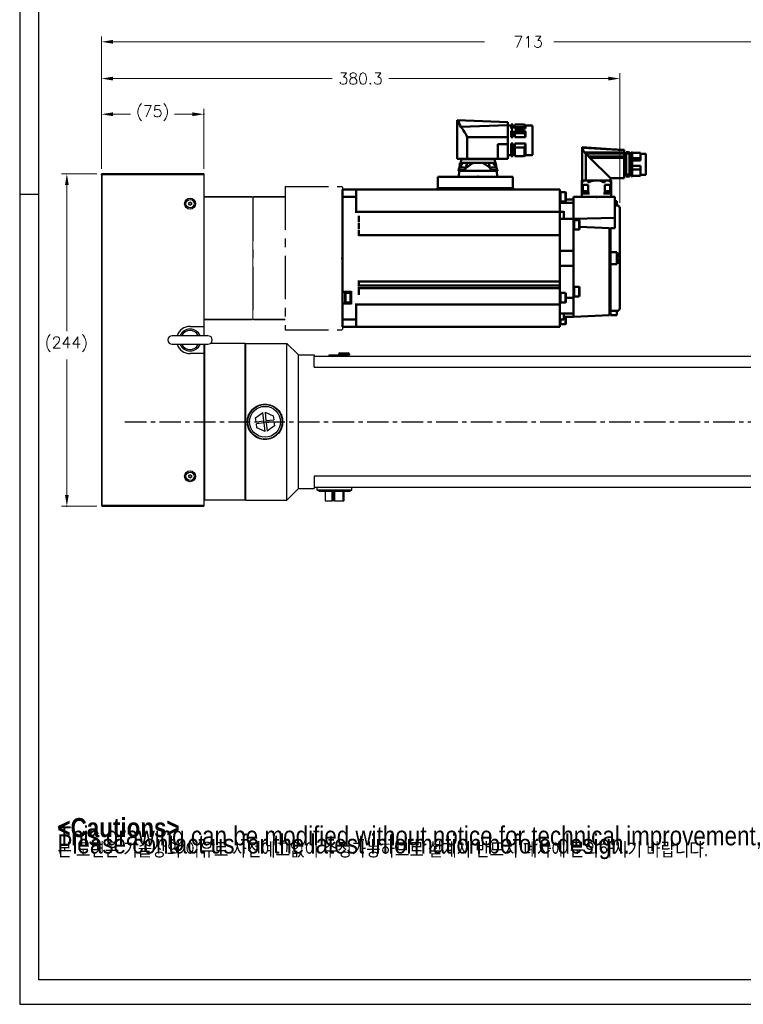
# Model space of a CAD drawing. Extents: x 24680 to 26365, y 9085 to 10273.
# Tile 1 of 18: x 24680 to 25211, y 9085 to 9807. Entities that reach past the tile are written whole.
import ezdxf

# ---------------------------------------------------------------- set-up
doc = ezdxf.new("R2010")
doc.units = 0
doc.header["$LTSCALE"] = 25.4
doc.linetypes.add('CENTER', pattern=[2, 1.25, -0.25, 0.25, -0.25])
doc.layers.get('0').update_dxf_attribs({"linetype": 'CONTINUOUS'})
doc.layers.get('Defpoints').update_dxf_attribs({"linetype": 'CONTINUOUS'})
for name, color, linetype in [('1', 1, 'CENTER'), ('ATA-CENTER', 133, 'CENTER'), ('ATA-TEXT', 7, 'CONTINUOUS')]:
    doc.layers.add(name, color=color, linetype=linetype)
for name, color, linetype, lineweight in [('2d ConnectionPoints', 7, 'CONTINUOUS', 50), ('AM_0', 7, 'CONTINUOUS', 50), ('AM_5_Dimension', 6, 'CONTINUOUS', 13), ('ATA-DIM', 252, 'CONTINUOUS', 25), ('외형선(ISO)', 7, 'CONTINUOUS', 35)]:
    doc.layers.add(name, color=color, linetype=linetype, lineweight=lineweight)
doc.styles.get("Standard").update_dxf_attribs({"font": 'simplex.shx'})
doc.styles.add('주 문자 (ISO)', font='arial.ttf')
doc.dimstyles.new('ata_A1', dxfattribs={"dimtxt": 4.2, "dimasz": 4.2, "dimexe": 2, "dimexo": 2, "dimgap": 2, "dimtad": 0, "dimtih": 1, "dimtoh": 1, "dimdec": 6, "dimdsep": 46, "dimtxsty": 'Standard', "dimcen": 0, "dimclrd": 252, "dimclre": 252, "dimclrt": 4, "dimadec": 6, "dimazin": 2, "dimtfac": 1, "dimtdec": 6, "dimtofl": 0, "dimtmove": 0, "dimatfit": 3, "dimfxl": 0, "dimtolj": 1, "dimtzin": 0, "dimlwd": 0, "dimlwe": 0, "dimarcsym": 0})

# ---------------------------------------------------------------- blocks, each defined once
blk = doc.blocks.new('2_BGC106N00001200000_0_in_MSMF204L1H9M_0')
at = {"layer": 'AM_0'}
for p, q in [((-121.37, 99.78), (-84.3, 101.2)), ((-84.3, 72.95), (-84.3, 101.2)), ((-139.57, 96.8), (-139.57, 76.2)), ((-134.37, 97.3), (-139.07, 97.3)), ((-133.62, 98.05), (-134.37, 97.3)), ((-134.37, 97.3), (-134.37, 95.12)), ((-134.37, 95.12), (-133.62, 96.11)), ((-134.37, 95.12), (-126.62, 95.12)), ((-126.62, 98.05), (-133.62, 98.05)), ((-133.62, 96.11), (-133.62, 98.05)), ((-133.62, 96.11), (-126.62, 96.11)), ((-126.62, 98.05), (-126.62, 95.12)), ((-125.02, 97.3), (-126.62, 97.3)), ((-123.77, 98.05), (-125.02, 98.05)), ((-125.02, 98.05), (-125.02, 95.12)), ((-123.77, 96.11), (-125.02, 96.11)), ((-123.77, 95.12), (-125.02, 95.12)), ((-123.77, 98.05), (-123.77, 95.12)), ((-121.37, 97.3), (-123.77, 97.3)), ((-121.37, 99.78), (-121.37, 72.95)), ((-121.37, 97.69), (-86.81, 96.46)), ((-133.62, 93.49), (-134.37, 93)), ((-134.37, 93), (-134.37, 88.73)), ((-134.37, 88.73), (-126.62, 88.73)), ((-133.62, 93.49), (-126.62, 93.49)), ((-133.62, 91.71), (-133.62, 93.49)), ((-133.62, 91.71), (-126.62, 91.71)), ((-126.62, 93.49), (-126.62, 88.73)), ((-125.02, 93.49), (-125.02, 88.73)), ((-123.77, 93.49), (-125.02, 93.49)), ((-123.77, 91.71), (-125.02, 91.71)), ((-123.77, 88.73), (-125.02, 88.73)), ((-123.77, 93.49), (-123.77, 88.73)), ((-121.37, 88.76), (-91.62, 88.76)), ((-91.62, 88.76), (-91.62, 72.95)), ((-134.37, 84.27), (-126.62, 84.27)), ((-134.37, 84.27), (-134.37, 75.7)), ((-133.62, 81.29), (-126.62, 81.29)), ((-133.62, 74.95), (-133.62, 81.29)), ((-126.62, 84.27), (-126.62, 74.95)), ((-125.02, 84.27), (-125.02, 74.95)), ((-123.77, 84.27), (-125.02, 84.27)), ((-123.77, 81.29), (-125.02, 81.29)), ((-123.77, 84.27), (-123.77, 74.95)), ((-114, 83.69), (-121.37, 83.64)), ((-114, 83.69), (-114, 72.95)), ((-139.07, 75.7), (-134.37, 75.7)), ((-134.37, 75.7), (-133.62, 74.95)), ((-133.62, 74.95), (-126.62, 74.95)), ((-126.62, 75.7), (-125.02, 75.7)), ((-125.02, 74.95), (-123.77, 74.95)), ((-123.77, 75.7), (-121.37, 75.7)), ((-121.37, 72.95), (-84.3, 72.95)), ((-111.95, 72.6), (-112, 69.9)), ((-111.95, 72.6), (-87.05, 72.6)), ((-111.55, 72.95), (-111.55, 72.6)), ((-87.45, 72.6), (-87.45, 72.95)), ((-87, 69.9), (-87.05, 72.6)), ((-113.45, 65.43), (-113.53, 64.58)), ((-112.7, 69.9), (-113.17, 66.04)), ((-86.3, 69.9), (-112.7, 69.9)), ((-107.65, 69.44), (-107.68, 69.9)), ((-91.32, 69.9), (-91.35, 69.45)), ((-85.83, 66.02), (-86.3, 69.9)), ((-85.48, 64.58), (-85.55, 65.43)), ((-113.78, 64.58), (-113.78, 64.2)), ((-108.97, 64.58), (-113.78, 64.58)), ((-85.23, 64.2), (-113.78, 64.2)), ((-113.4, 64.2), (-113.47, 59.7)), ((-85.23, 64.58), (-90.03, 64.58)), ((-85.6, 64.2), (-85.53, 59.7)), ((-85.23, 64.2), (-85.23, 64.58))]:
    blk.add_line(p, q, dxfattribs=at)
for points in [[(-86.81, 96.46), (-86.12, 97.67), (-85.63, 99.05), (-85.49, 99.68), (-85.34, 100.29), (-85.23, 100.55), (-85.1, 100.67), (-84.64, 100.98), (-84.39, 101.14), (-84.3, 101.2)], [(-91.62, 88.76), (-91.07, 90.14), (-90.38, 91.45), (-89.69, 92.56), (-88.97, 93.62), (-87.87, 95.11), (-86.81, 96.46)], [(-134.37, 88.73), (-134.14, 90), (-133.78, 91.26), (-133.62, 91.71)], [(-133.62, 81.29), (-134.08, 82.75), (-134.37, 84.27)], [(-110.37, 69.9), (-111.07, 69.1), (-111.72, 68.23), (-112.52, 66.97), (-112.94, 66.21)], [(-108.78, 65.72), (-109, 64.37), (-109.03, 64.2)], [(-108.78, 65.72), (-107.44, 66.91), (-106.04, 68.03), (-104.52, 69.06), (-102.89, 69.9)], [(-108.78, 65.72), (-108.52, 66.2), (-108.07, 67.28), (-107.77, 68.38), (-107.66, 69.15), (-107.65, 69.44)], [(-96.11, 69.9), (-94.87, 69.29), (-93.7, 68.56), (-91.46, 66.83), (-90.21, 65.7)], [(-91.35, 69.45), (-91.33, 69.1), (-91.2, 68.22), (-90.82, 66.98), (-90.21, 65.7)], [(-89.96, 64.2), (-90.18, 65.51), (-90.21, 65.7)], [(-86.04, 66.18), (-86.05, 66.2), (-86.65, 67.27), (-87.37, 68.37), (-87.96, 69.15), (-88.62, 69.9)]]:
    blk.add_lwpolyline(points, dxfattribs=at)
for centre, radius, start, end in [((-139.07, 96.8), 0.5, 90, 180), ((-139.07, 76.2), 0.5, 180, 270), ((-112.45, 65.34), 1, 106.25703, 175), ((-110.78, 59.58), 7, 73.74297, 106.25703), ((-109.1, 65.34), 1, 56.12738, 73.74297), ((-89.9, 65.34), 1, 106.25703, 122.35528), ((-88.23, 59.58), 7, 73.74297, 106.25703), ((-86.55, 65.34), 1, 5, 73.74297)]:
    blk.add_arc(centre, radius, start, end, dxfattribs=at)
blk = doc.blocks.new('1_AGC047N0000150A000_EC_0_in_MSMF204L1H9M_0')
at = {"layer": 'AM_0'}
for p, q in [((-206.75, 79.14), (-176.23, 80.94)), ((-196.75, 80.1), (-206.75, 79.49)), ((-206.75, 79.5), (-206.75, 58.6)), ((-196.75, 80.1), (-176, 81.35)), ((-176, 81.35), (-176, 57.1)), ((-222.75, 76.42), (-222.75, 61.28)), ((-218.85, 76.62), (-222.55, 76.62)), ((-218.85, 77.25), (-218.85, 71.72)), ((-212.75, 77.25), (-218.85, 77.25)), ((-218.85, 73.38), (-212.75, 73.38)), ((-212.15, 77.85), (-212.75, 77.85)), ((-212.75, 77.85), (-212.75, 59.85)), ((-212.15, 76.9), (-212.75, 76.9)), ((-212.15, 77.85), (-212.15, 59.85)), ((-210.65, 76.95), (-212.15, 76.95)), ((-208.25, 77.85), (-210.65, 77.85)), ((-210.65, 77.85), (-210.65, 59.85)), ((-208.25, 76.9), (-210.65, 76.9)), ((-208.25, 77.85), (-208.25, 61.52)), ((-206.75, 76.85), (-208.25, 76.85)), ((-206.75, 77.6), (-177.82, 77.6)), ((-206.75, 76.8), (-178.54, 76.8)), ((-206.75, 74.57), (-180.78, 74.57)), ((-206.75, 73.68), (-181.67, 73.68)), ((-181.67, 73.68), (-196.75, 58.6)), ((-178.58, 76.77), (-180.78, 74.57)), ((-178.58, 76.77), (-178.54, 76.8)), ((-178.58, 76.77), (-178.58, 57.1)), ((-218.85, 71.72), (-212.75, 71.72)), ((-218.85, 67.77), (-218.85, 60.45)), ((-218.85, 67.77), (-212.75, 67.77)), ((-218.85, 65.08), (-212.75, 65.08)), ((-222.55, 61.08), (-218.85, 61.08)), ((-218.85, 60.45), (-212.75, 60.45)), ((-212.15, 61.52), (-212.75, 61.52)), ((-212.15, 61.2), (-212.75, 61.2)), ((-212.15, 59.93), (-212.75, 59.93)), ((-212.75, 59.85), (-212.15, 59.85)), ((-212.15, 60.75), (-210.65, 60.75)), ((-208.25, 61.52), (-210.65, 61.52)), ((-208.25, 60.96), (-210.65, 60.96)), ((-208.25, 59.93), (-210.65, 59.93)), ((-210.65, 59.85), (-208.25, 59.85)), ((-208.25, 60.96), (-208.25, 59.85)), ((-208.25, 60.85), (-206.75, 60.85)), ((-206.75, 58.6), (-196.75, 58.6)), ((-196.75, 58.6), (-196.75, 57.1)), ((-197.3, 56.99), (-197.3, 45)), ((-197.15, 57), (-175.85, 57)), ((-196.75, 57.1), (-176, 57.1)), ((-196.1, 56.57), (-196.69, 56.05)), ((-196.44, 49), (-196.44, 53.8)), ((-196.44, 53.8), (-192.62, 53.8)), ((-196.35, 57.1), (-196.35, 57)), ((-192.52, 56.05), (-192.77, 56.57)), ((-192.62, 53.8), (-192.62, 47.5)), ((-190.36, 56.57), (-191.6, 55.89)), ((-180.23, 56.57), (-180.48, 56.05)), ((-180.38, 47.5), (-180.38, 53.8)), ((-180.38, 53.8), (-176.56, 53.8)), ((-176.31, 56.05), (-176.9, 56.57)), ((-176.65, 57), (-176.65, 57.1)), ((-176.56, 53.8), (-176.56, 49)), ((-175.7, 56.57), (-175.7, 45)), ((-197.3, 47.5), (-191.6, 47.5)), ((-197.08, 48.28), (-197.15, 47.5)), ((-192.65, 47.5), (-192.72, 48.28)), ((-181.4, 47.5), (-175.7, 47.5)), ((-180.28, 48.28), (-180.35, 47.5)), ((-175.85, 47.5), (-175.92, 48.28))]:
    blk.add_line(p, q, dxfattribs=at)
for points in [[(-176.23, 80.94), (-176.31, 80.48), (-176.42, 80.04), (-176.57, 79.61), (-176.76, 79.2)], [(-176.23, 80.94), (-176.2, 81.08), (-176.15, 81.19), (-176.1, 81.26), (-176.08, 81.27)], [(-176, 81.31), (-176.01, 81.3), (-176.02, 81.29), (-176.05, 81.28), (-176.08, 81.27)], [(-180.78, 74.57), (-180.99, 74.18), (-181.4, 73.82), (-181.67, 73.68)], [(-178.54, 76.8), (-178.43, 76.86), (-178.33, 76.94), (-178.22, 77.02), (-178.13, 77.11), (-178.04, 77.21), (-177.97, 77.32), (-177.9, 77.43), (-177.84, 77.56), (-177.82, 77.6)], [(-177.82, 77.6), (-177.53, 77.97), (-177.26, 78.35), (-177, 78.76), (-176.76, 79.2)], [(-196.69, 56.05), (-196.91, 55.87), (-197.08, 55.77), (-197.19, 55.75), (-197.26, 55.78), (-197.3, 55.85), (-197.3, 55.89)], [(-196.1, 56.57), (-195.69, 56.82), (-194.88, 56.99), (-194.62, 57)], [(-193.39, 57), (-193.04, 56.9), (-192.82, 56.67), (-192.77, 56.57)], [(-191.6, 55.89), (-191.81, 55.79), (-192.04, 55.75), (-192.22, 55.77), (-192.36, 55.84), (-192.51, 56.02), (-192.52, 56.05)], [(-190.36, 56.57), (-189.5, 56.83), (-188, 56.98), (-186.5, 56.99), (-184.5, 56.94), (-183.76, 56.87), (-183.03, 56.72), (-182.64, 56.57)], [(-181.4, 55.89), (-181.6, 56.02), (-182.64, 56.57)], [(-180.48, 56.05), (-180.61, 55.87), (-180.77, 55.77), (-180.94, 55.75), (-181.14, 55.78), (-181.33, 55.85), (-181.4, 55.89)], [(-180.23, 56.57), (-180.06, 56.82), (-179.72, 56.99), (-179.61, 57)], [(-178.38, 57), (-177.55, 56.9), (-177.02, 56.67), (-176.9, 56.57)], [(-175.7, 55.89), (-175.72, 55.79), (-175.8, 55.75), (-175.92, 55.77), (-176.05, 55.84), (-176.28, 56.02), (-176.31, 56.05)], [(-175.7, 56.57), (-175.7, 56.83), (-175.7, 56.98), (-175.7, 56.99), (-175.7, 56.99)]]:
    blk.add_lwpolyline(points, dxfattribs=at)
for centre, radius, start, end in [((-222.55, 76.42), 0.2, 90, 180), ((-222.55, 61.28), 0.2, 180, 270), ((-197.15, 56), 1, 90, 98.65376), ((-175.85, 56), 1, 81.33315, 90), ((-196.28, 48.21), 0.8, 105.44271, 175), ((-194.9, 43.2), 6, 74.55728, 105.44272), ((-193.52, 48.21), 0.8, 5, 74.55729), ((-179.48, 48.21), 0.8, 105.44271, 175), ((-178.1, 43.2), 6, 74.55728, 105.44272), ((-176.72, 48.21), 0.8, 5, 74.55729)]:
    blk.add_arc(centre, radius, start, end, dxfattribs=at)
blk = doc.blocks.new('DDHW')
for p, q in [((20483.62, 4957.94), (20483.62, 4962.6)), ((20483.62, 4962.6), (20483.62, 4957.94)), ((20483.62, 4957.94), (20483.62, 4867.25)), ((20483.62, 4946.35), (20483.62, 4957.94)), ((20483.62, 4867.25), (20483.62, 4936.85)), ((20381.82, 4862.6), (20381.82, 4855.75)), ((20483.62, 4862.6), (20483.62, 4867.25)), ((20483.62, 4867.25), (20483.62, 4862.6))]:
    blk.add_line(p, q)
at = {"color": 7, "linetype": 'Continuous'}
blk.add_line((20483.62, 4962.6), (20483.62, 4862.6), dxfattribs=at)
at = {"ltscale": 0.2}
blk.add_line((20381.82, 4957.6), (20381.82, 4867.6), dxfattribs=at)
at = {"layer": '1', "color": 0}
for p, q in [((20441.62, 4965.1), (20483.12, 4965.1)), ((20441.62, 4965.1), (20441.62, 4860.1)), ((20483.62, 4964.6), (20483.62, 4860.6)), ((20417.82, 4957.1), (20417.82, 4868.1)), ((20441.62, 4860.1), (20483.12, 4860.1))]:
    blk.add_line(p, q, dxfattribs=at)
at = {"layer": '2d ConnectionPoints'}
blk.add_point((20483.62, 4912.6), dxfattribs=at)
at = {"layer": 'AM_0'}
blk.add_line((20483.62, 4962.9), (20483.62, 4862.3), dxfattribs=at)
at = {"layer": 'AM_5_Dimension', "color": 0}
for p, q in [((20483.62, 4964.6), (20483.12, 4965.1)), ((20483.62, 4860.6), (20483.12, 4860.1))]:
    blk.add_line(p, q, dxfattribs=at)
at = {"layer": 'AM_5_Dimension', "color": 0, "ltscale": 0.5}
blk.add_line((20417.82, 4957.1), (20417.82, 4868.1), dxfattribs=at)
at = {"layer": '외형선(ISO)'}
for p, q in [((20381.82, 4957.6), (20417.32, 4957.6)), ((20417.82, 4957.1), (20417.32, 4957.6)), ((20417.82, 4957.1), (20418.32, 4957.6)), ((20417.82, 4957.1), (20418.32, 4957.6)), ((20441.62, 4957.6), (20418.32, 4957.6)), ((20381.82, 4867.6), (20417.32, 4867.6)), ((20417.82, 4868.1), (20417.32, 4867.6)), ((20417.82, 4868.1), (20418.32, 4867.6)), ((20417.82, 4868.1), (20418.32, 4867.6)), ((20441.62, 4867.6), (20418.32, 4867.6))]:
    blk.add_line(p, q, dxfattribs=at)
blk = doc.blocks.new('*D12323')
at = {"color": 0}
for p in [(24740.84, 9694.47), (24714.9, 9450.47), (24740.84, 9450.47)]:
    blk.add_point(p, dxfattribs=at)
at = {"layer": 'ATA-DIM', "color": 252, "lineweight": 0}
for p, q in [((24736.84, 9694.47), (24710.9, 9694.47)), ((24714.9, 9686.07), (24714.9, 9578.89)), ((24714.9, 9458.87), (24714.9, 9558.13)), ((24736.84, 9450.47), (24710.9, 9450.47))]:
    blk.add_line(p, q, dxfattribs=at)
at = {"layer": 'ATA-DIM', "color": 252}
for points in [[(24716.3, 9686.07), (24713.5, 9686.07), (24714.9, 9694.47)], [(24713.5, 9458.87), (24716.3, 9458.87), (24714.9, 9450.47)]]:
    blk.add_solid(points, dxfattribs=at)
at = {"layer": 'ATA-DIM', "color": 4, "ltscale": 0.2, "insert": (24698.73, 9574.89), "char_height": 8.4, "attachment_point": 1}
blk.add_mtext('\\A1;(244)', dxfattribs=at)
blk = doc.blocks.new('*D12316')
at = {"color": 0}
for p in [(24815.34, 9738.08), (24740.34, 9693.97), (24815.34, 9693.97)]:
    blk.add_point(p, dxfattribs=at)
at = {"layer": 'ATA-DIM', "color": 252, "lineweight": 0}
for p, q in [((24740.34, 9697.97), (24740.34, 9742.08)), ((24748.74, 9738.08), (24761.66, 9738.08)), ((24806.94, 9738.08), (24794.02, 9738.08)), ((24815.34, 9697.97), (24815.34, 9742.08))]:
    blk.add_line(p, q, dxfattribs=at)
at = {"layer": 'ATA-DIM', "color": 252}
for points in [[(24748.74, 9739.48), (24748.74, 9736.68), (24740.34, 9738.08)], [(24806.94, 9736.68), (24806.94, 9739.48), (24815.34, 9738.08)]]:
    blk.add_solid(points, dxfattribs=at)
at = {"layer": 'ATA-DIM', "color": 4, "ltscale": 0.2, "insert": (24765.66, 9744.46), "char_height": 8.4, "attachment_point": 1}
blk.add_mtext('\\A1;(75)', dxfattribs=at)
blk = doc.blocks.new('*D12338')
at = {"layer": 'ATA-DIM', "color": 252, "lineweight": 0}
for p, q in [((24740.34, 9697.97), (24740.34, 9768.24)), ((25120.64, 9673.17), (25120.64, 9768.24)), ((24748.74, 9764.24), (24909.69, 9764.24)), ((25112.24, 9764.24), (24951.29, 9764.24))]:
    blk.add_line(p, q, dxfattribs=at)
at = {"layer": 'ATA-DIM', "color": 252}
for points in [[(24748.74, 9765.64), (24748.74, 9762.84), (24740.34, 9764.24)], [(25112.24, 9762.84), (25112.24, 9765.64), (25120.64, 9764.24)]]:
    blk.add_solid(points, dxfattribs=at)
at = {"layer": 'Defpoints', "color": 0}
for p in [(25120.64, 9764.24), (24740.34, 9693.97), (25120.64, 9669.17)]:
    blk.add_point(p, dxfattribs=at)
at = {"layer": 'ATA-DIM', "color": 4, "ltscale": 0.2, "insert": (24930.49, 9764.24), "char_height": 8.4, "attachment_point": 5}
blk.add_mtext('\\A1;380.3', dxfattribs=at)
blk = doc.blocks.new('*D12317')
at = {"color": 0}
for p in [(25453.34, 9791.22), (24740.34, 9693.97), (25453.34, 9569.97)]:
    blk.add_point(p, dxfattribs=at)
at = {"layer": 'ATA-DIM', "color": 252, "lineweight": 0}
for p, q in [((24740.34, 9697.97), (24740.34, 9795.22)), ((25453.34, 9573.97), (25453.34, 9795.22)), ((24748.74, 9791.22), (25021.37, 9791.22)), ((25444.94, 9791.22), (25072.3, 9791.22))]:
    blk.add_line(p, q, dxfattribs=at)
at = {"layer": 'ATA-DIM', "color": 252}
for points in [[(24748.74, 9792.62), (24748.74, 9789.82), (24740.34, 9791.22)], [(25444.94, 9789.82), (25444.94, 9792.62), (25453.34, 9791.22)]]:
    blk.add_solid(points, dxfattribs=at)
at = {"layer": 'ATA-DIM', "color": 4, "ltscale": 0.2, "insert": (25025.37, 9795.42), "char_height": 8.4, "attachment_point": 1}
blk.add_mtext('\\A1;   713', dxfattribs=at)
blk = doc.blocks.new('ata-Border-A1-002')
at = {"color": 253, "ltscale": 0.5}
for p, q in [((0, 594), (0, 0)), ((7, 297), (0, 297)), ((0, 0), (841, 0))]:
    blk.add_line(p, q, dxfattribs=at)
at = {"ltscale": 0.5}
blk.add_line((7, 9), (7, 585), dxfattribs=at)
blk.add_line((834, 9), (7, 9))

msp = doc.modelspace()

# ---------------------------------------------------------------- linework, layer by layer
for p, q in [((24740.3367931, 9693.9685835), (24740.3367931, 9450.9685835)), ((24740.8367931, 9693.9685835), (24740.3367931, 9693.9685835)), ((24815.3367931, 9694.4685835), (24740.8367931, 9694.4685835)), ((24740.8367931, 9694.4685835), (24740.8367931, 9693.9685835)), ((24740.8367931, 9693.9685835), (24815.3367931, 9693.9685835)), ((24740.8367931, 9450.9685835), (24740.8367931, 9693.9685835)), ((24815.3367931, 9694.4685835), (24815.3367931, 9693.9685835)), ((24815.3367931, 9693.9685835), (24815.3367931, 9582.4685835)), ((24804.3367931, 9673.0459337), (24805.3367931, 9673.623284)), ((24804.3367931, 9671.8912332), (24804.3367931, 9673.0459337)), ((24805.3367931, 9673.623284), (24806.3367931, 9673.0459337)), ((24806.3367931, 9673.0459337), (24806.3367931, 9671.8912332)), ((24805.3367931, 9671.3138829), (24804.3367931, 9671.8912332)), ((24806.3367931, 9671.8912332), (24805.3367931, 9671.3138829)), ((24805.3367931, 9582.4685835), (24815.3367931, 9582.4685835)), ((24815.3367931, 9582.4685835), (24815.3367931, 9575.6185835)), ((24818.4867931, 9575.6185835), (24792.1867931, 9575.6185835)), ((24792.1867931, 9569.3185835), (24818.4867931, 9569.3185835)), ((24815.3367931, 9569.3185835), (24815.3367931, 9562.4685835)), ((24815.8367931, 9569.3185835), (24815.8367931, 9454.9685835)), ((24845.8367931, 9569.9685835), (24820.4031699, 9569.9685835)), ((24846.3367931, 9569.4685835), (24845.8367931, 9569.9685835)), ((24845.8367931, 9454.9685835), (24845.8367931, 9569.9685835)), ((24846.3367931, 9569.9685835), (24876.3367931, 9569.9685835)), ((24846.3367931, 9454.9685835), (24846.3367931, 9569.9685835)), ((24884.8367931, 9561.4685835), (24876.3367931, 9569.9685835)), ((24876.3367931, 9454.9685835), (24876.3367931, 9569.9685835)), ((24815.3367931, 9562.4685835), (24805.3367931, 9562.4685835)), ((24815.3367931, 9562.4685835), (24815.3367931, 9450.9685835)), ((24884.8367931, 9561.4685835), (24896.3367931, 9561.4685835)), ((24884.8367931, 9463.4685835), (24884.8367931, 9561.4685835)), ((24896.3367931, 9561.4685835), (24896.3367931, 9560.4685835)), ((24896.3367931, 9552.4685835), (24896.3367931, 9560.4685835)), ((25366.3367931, 9560.4685835), (24896.3367931, 9560.4685835)), ((24907.3367931, 9561.5685835), (24907.5367931, 9561.5685835)), ((24907.3367931, 9561.0685835), (24907.3367931, 9561.5685835)), ((24907.3367931, 9561.0685835), (24907.5367931, 9561.0685835)), ((24907.3367931, 9560.4685835), (24907.3367931, 9561.0685835)), ((24907.5367931, 9561.5685835), (24915.1367931, 9561.5685835)), ((24907.5367931, 9561.5685835), (24907.5367931, 9560.4685835)), ((24907.5517931, 9561.5585835), (24915.1217931, 9561.5585835)), ((24907.5517931, 9561.5585835), (24907.5517931, 9560.5585835)), ((24907.5517931, 9560.5585835), (24915.1217931, 9560.5585835)), ((24907.5517931, 9560.4685835), (24907.5517931, 9560.5585835)), ((24914.3367931, 9561.9685835), (24914.3367931, 9561.5685835)), ((24922.3367931, 9561.9685835), (24914.3367931, 9561.9685835)), ((24915.1217931, 9560.5585835), (24915.1217931, 9561.5585835)), ((24915.1217931, 9560.5585835), (24915.1217931, 9560.4685835)), ((24915.1367931, 9560.4685835), (24915.1367931, 9561.5685835)), ((24915.1367931, 9561.5685835), (24915.3367931, 9561.5685835)), ((24915.1367931, 9561.0685835), (24915.3367931, 9561.0685835)), ((24915.3367931, 9562.9685835), (24921.3367931, 9562.9685835)), ((24915.3367931, 9561.5685835), (24915.3367931, 9561.0685835)), ((24915.3367931, 9561.4685835), (24922.3367931, 9561.4685835)), ((24915.3367931, 9561.0685835), (24915.3367931, 9560.4685835)), ((24916.3367931, 9561.2685835), (24916.3367931, 9560.4685835)), ((24916.3367931, 9561.2685835), (24920.3367931, 9561.2685835)), ((24920.3367931, 9561.2685835), (24920.3367931, 9560.4685835)), ((24922.3367931, 9561.9685835), (24922.3367931, 9561.4685835)), ((24896.3367931, 9552.4685835), (25366.3367931, 9552.4685835)), ((24853.4529501, 9515.4595764), (24858.7427231, 9519.3759907)), ((24853.7879979, 9512.52587), (24853.4529501, 9515.4595764)), ((24853.7879979, 9512.52587), (24859.4511848, 9513.1726417)), ((24859.4511848, 9513.1726417), (24858.7427231, 9519.3759907)), ((24860.3323896, 9519.5575407), (24866.3689904, 9516.9346699)), ((24860.3323896, 9519.5575407), (24861.0408513, 9513.3541917)), ((24861.0408513, 9513.3541917), (24866.7040383, 9514.0009635)), ((24866.3689904, 9516.9346699), (24866.7040383, 9514.0009635)), ((24859.6327348, 9511.5829752), (24853.9695479, 9510.9362034)), ((24854.3045957, 9508.002497), (24853.9695479, 9510.9362034)), ((24860.3411965, 9505.3796263), (24854.3045957, 9508.002497)), ((24860.3411965, 9505.3796263), (24859.6327348, 9511.5829752)), ((24866.8855882, 9512.411297), (24861.2224013, 9511.7645252)), ((24861.2224013, 9511.7645252), (24861.930863, 9505.5611763)), ((24867.2206361, 9509.4775906), (24861.930863, 9505.5611763)), ((24866.8855882, 9512.411297), (24867.2206361, 9509.4775906)), ((24804.3367931, 9473.0459337), (24805.3367931, 9473.623284)), ((24804.3367931, 9471.8912332), (24804.3367931, 9473.0459337)), ((24805.3367931, 9471.3138829), (24804.3367931, 9471.8912332)), ((24805.3367931, 9473.623284), (24806.3367931, 9473.0459337)), ((24806.3367931, 9471.8912332), (24805.3367931, 9471.3138829)), ((24806.3367931, 9473.0459337), (24806.3367931, 9471.8912332)), ((24896.3367931, 9472.4685835), (24896.3367931, 9464.4685835)), ((25366.3367931, 9472.4685835), (24896.3367931, 9472.4685835)), ((24884.8367931, 9463.4685835), (24876.3367931, 9454.9685835)), ((24884.8367931, 9463.4685835), (24896.3367931, 9463.4685835)), ((24896.3367931, 9464.4685835), (24896.3367931, 9463.4685835)), ((24896.3367931, 9464.4685835), (25366.3367931, 9464.4685835)), ((24898.6367931, 9462.262331), (24898.6367931, 9464.4685835)), ((24924.0367931, 9462.262331), (24924.0367931, 9464.4685835)), ((24815.3367931, 9455.4685835), (24815.8367931, 9454.9685835)), ((24846.3367931, 9455.4685835), (24845.8367931, 9454.9685835)), ((24900.0116041, 9461.4685835), (24898.6367931, 9462.262331)), ((24924.0367931, 9462.262331), (24898.6367931, 9462.262331)), ((24900.0116041, 9461.4685835), (24922.6619821, 9461.4685835)), ((24904.4529501, 9461.4685835), (24904.4529501, 9454.4685835)), ((24909.7427231, 9454.4685835), (24909.7427231, 9461.4685835)), ((24910.4511848, 9461.4685835), (24910.4511848, 9454.4685835)), ((24910.6327348, 9454.4685835), (24910.6327348, 9461.4685835)), ((24911.3323896, 9461.4685835), (24911.3323896, 9454.4685835)), ((24917.3689904, 9461.4685835), (24917.3689904, 9454.4685835)), ((24917.7040383, 9454.4685835), (24917.7040383, 9461.4685835)), ((24917.8855882, 9461.4685835), (24917.8855882, 9454.4685835)), ((24918.2206361, 9461.4685835), (24918.2206361, 9454.4685835)), ((24922.6619821, 9461.4685835), (24924.0367931, 9462.262331)), ((24740.3367931, 9450.9685835), (24740.8367931, 9450.9685835)), ((24815.3367931, 9450.9685835), (24740.8367931, 9450.9685835)), ((24740.8367931, 9450.9685835), (24740.8367931, 9450.4685835)), ((24740.8367931, 9450.4685835), (24815.3367931, 9450.4685835)), ((24815.3367931, 9450.9685835), (24815.3367931, 9450.4685835)), ((24845.8367931, 9454.9685835), (24815.8367931, 9454.9685835)), ((24846.3367931, 9454.9685835), (24876.3367931, 9454.9685835)), ((24904.4529501, 9454.4685835), (24909.7427231, 9454.4685835)), ((24910.4511848, 9454.4685835), (24909.7427231, 9454.4685835)), ((24910.6327348, 9454.4685835), (24910.4511848, 9454.4685835)), ((24911.3323896, 9454.4685835), (24910.6327348, 9454.4685835)), ((24911.3323896, 9454.4685835), (24917.3689904, 9454.4685835)), ((24917.3689904, 9454.4685835), (24917.7040383, 9454.4685835)), ((24917.8855882, 9454.4685835), (24917.7040383, 9454.4685835)), ((24917.8855882, 9454.4685835), (24918.2206361, 9454.4685835))]:
    msp.add_line(p, q)
for centre, radius in [((24805.3367931, 9672.4685835), 4), ((24805.3367931, 9672.4685835), 3), ((24860.3367931, 9512.4685835), 12.7), ((24860.3367931, 9512.4685835), 11.325189), ((24805.3367931, 9472.4685835), 4), ((24805.3367931, 9472.4685835), 3)]:
    msp.add_circle(centre, radius)
for centre, radius, start, end in [((24740.8367931, 9693.9685835), 0.5, 90, 180), ((24805.3367931, 9672.4685835), 1, 120, 180), ((24805.3367931, 9672.4685835), 1, 180, 240), ((24805.3367931, 9672.4685835), 1, 60, 120), ((24805.3367931, 9672.4685835), 1, 0, 60), ((24805.3367931, 9672.4685835), 1, 300, 0), ((24805.3367931, 9672.4685835), 1, 240, 300), ((24805.3367931, 9572.4685835), 10, 90, 161.6391862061), ((24805.3367931, 9572.4685835), 8, 23.1880375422, 156.8119624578), ((24805.3367931, 9572.4685835), 6.88914, 27.2092425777, 152.7907574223), ((24792.1867931, 9572.4685835), 3.15, 90, 270), ((24818.4867931, 9572.4685835), 3.15, 270, 90), ((24805.3367931, 9572.4685835), 10, 198.3608137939, 270), ((24805.3367931, 9572.4685835), 8, 203.1880375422, 336.8119624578), ((24805.3367931, 9572.4685835), 6.88914, 207.2092425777, 332.7907574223), ((24915.3367931, 9561.9685835), 1, 90, 180), ((24916.1367931, 9561.2685835), 0.2, 0, 90), ((24920.5367931, 9561.2685835), 0.2, 90, 180), ((24921.3367931, 9561.9685835), 1, 0, 90), ((24805.3367931, 9472.4685835), 1, 120, 180), ((24805.3367931, 9472.4685835), 1, 180, 240), ((24805.3367931, 9472.4685835), 1, 60, 120), ((24805.3367931, 9472.4685835), 1, 240, 300), ((24805.3367931, 9472.4685835), 1, 0, 60), ((24805.3367931, 9472.4685835), 1, 300, 0), ((24740.8367931, 9450.9685835), 0.5, 180, 270)]:
    msp.add_arc(centre, radius, start, end)
for points, knots in [([(24847.3367931, 9512.4685835), (24847.3367931, 9514.1069306), (24847.6653736, 9515.85066), (24848.9938515, 9519.0519706), (24849.9934408, 9520.5100076), (24852.2954755, 9522.8120422), (24853.7534676, 9523.8115483), (24856.954621, 9525.1399656), (24858.6982944, 9525.4685835), (24861.9752917, 9525.4685835), (24863.7189651, 9525.1399656), (24866.9201185, 9523.8115483), (24868.3781107, 9522.8120422), (24870.6801453, 9520.5100076), (24871.6797346, 9519.0519706), (24873.0082125, 9515.85066), (24873.3367931, 9514.1069306), (24873.3367931, 9512.4685835)], [1.9661074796, 1.9661074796, 1.9661074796, 1.9661074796, 2.4576116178, 2.4576116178, 2.949115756, 2.949115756, 3.4406653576, 3.4406653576, 3.9322149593, 3.9322149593, 4.4237645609, 4.4237645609, 4.9153141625, 4.9153141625, 5.4068183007, 5.4068183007, 5.8983224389, 5.8983224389, 5.8983224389, 5.8983224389]), ([(24873.3367931, 9512.4685835), (24873.3367931, 9510.8302363), (24873.0082125, 9509.0865069), (24871.6797346, 9505.8851963), (24870.6801453, 9504.4271594), (24868.3781107, 9502.1251248), (24866.9201185, 9501.1256187), (24863.7189651, 9499.7972013), (24861.9752917, 9499.4685835), (24860.3367931, 9499.4685835), (24858.6982944, 9499.4685835), (24856.954621, 9499.7972013), (24853.7534676, 9501.1256187), (24852.2954755, 9502.1251248), (24849.9934408, 9504.4271594), (24848.9938515, 9505.8851963), (24847.6653736, 9509.0865069), (24847.3367931, 9510.8302363), (24847.3367931, 9512.4685835)], [5.8983224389, 5.8983224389, 5.8983224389, 5.8983224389, 6.3898265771, 6.3898265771, 6.8813307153, 6.8813307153, 7.3728803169, 7.3728803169, 7.8644299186, 7.8644299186, 7.8644299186, 8.3559795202, 8.3559795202, 8.8475291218, 8.8475291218, 9.33903326, 9.33903326, 9.8305373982, 9.8305373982, 9.8305373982, 9.8305373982])]:
    msp.add_open_spline(points, degree=3, knots=knots)
at = {"layer": '2d ConnectionPoints'}
for p in [(25016.6367936, 9692.1685835), (25016.6367936, 9692.1685835), (25103.6367936, 9677.4685835)]:
    msp.add_point(p, dxfattribs=at)
at = {"layer": 'AM_0'}
for p, q in [((24987.2067936, 9692.1685835), (25042.2067936, 9692.1685835)), ((24987.2067936, 9692.1685835), (24987.2067936, 9683.7685835)), ((25042.2067936, 9692.1685835), (25042.2067936, 9683.7685835)), ((24917.1367936, 9682.7685835), (25076.6367936, 9682.7685835)), ((24927.1367936, 9682.7685835), (24927.1367936, 9665.7685835)), ((24986.7067936, 9683.7685835), (25042.7067936, 9683.7685835)), ((24986.7067936, 9683.7685835), (24986.7067936, 9682.7685835)), ((25042.7067936, 9683.7685835), (25042.7067936, 9682.7685835)), ((25076.6367936, 9682.7685835), (25076.6367936, 9582.1685835)), ((25076.6367936, 9681.4685835), (25077.1367936, 9681.4685835)), ((25077.1367936, 9681.4685835), (25077.1367936, 9673.4685835)), ((25077.1367936, 9680.9685835), (25080.7867936, 9680.9685835)), ((25080.7867936, 9680.9685835), (25080.7867936, 9673.9685835)), ((25080.7867936, 9680.9685835), (25081.1367936, 9680.6185835)), ((25081.1367936, 9680.6185835), (25081.1367936, 9674.3185835)), ((24927.1367936, 9677.4814705), (24917.1367936, 9677.4814705)), ((25077.1367936, 9673.4685835), (25076.6367936, 9673.4685835)), ((25086.6367936, 9672.9685835), (25076.6367936, 9672.9685835)), ((25080.7867936, 9673.9685835), (25077.1367936, 9673.9685835)), ((25081.1367936, 9674.3185835), (25080.7867936, 9673.9685835)), ((25086.6367936, 9675.4685835), (25081.1367936, 9675.4685835)), ((25086.6367936, 9677.4685835), (25086.6367936, 9589.4685835)), ((25086.6367936, 9677.4685835), (25117.1367936, 9677.4685835)), ((25117.1367936, 9677.4685835), (25117.1367936, 9654.4986198)), ((25118.4367936, 9674.3185835), (25117.1367936, 9674.3185835)), ((25118.4367936, 9674.3185835), (25118.4367936, 9671.0686159)), ((24927.1367936, 9666.4685835), (25076.6367936, 9666.4685835)), ((25076.6367936, 9666.5206217), (25079.6367936, 9666.5206217)), ((25079.6367936, 9661.4685835), (25079.6367936, 9666.9866326)), ((25117.1367936, 9671.0686159), (25118.4367936, 9671.0686159)), ((25118.4367936, 9671.1347989), (25118.727734, 9671.1347989)), ((25120.6367936, 9669.1749862), (25120.6367936, 9595.7621808)), ((24929.1367936, 9663.6445656), (24929.1367936, 9658.7926013)), ((24929.1367936, 9658.1445656), (24929.1367936, 9653.7926013)), ((25086.6367936, 9661.4685835), (25076.6367936, 9661.4685835)), ((25117.1367936, 9661.9685835), (25086.6367936, 9661.4185835)), ((25086.6367936, 9660.9685835), (25087.1367936, 9660.9685835)), ((25087.1367936, 9660.9685835), (25087.1367936, 9652.9685835)), ((25087.1367936, 9660.4685835), (25090.7867936, 9660.4685835)), ((25090.7867936, 9660.4685835), (25090.7867936, 9653.4685835)), ((25090.7867936, 9660.4685835), (25091.1367936, 9660.1185835)), ((25091.1367936, 9660.1185835), (25091.1367936, 9653.8185835)), ((24929.1367936, 9653.1445656), (24929.1367936, 9648.7685835)), ((25087.1367936, 9652.9685835), (25086.6367936, 9652.9685835)), ((25090.7867936, 9653.4685835), (25087.1367936, 9653.4685835)), ((25091.1367936, 9653.8185835), (25090.7867936, 9653.4685835)), ((25113.1367936, 9654.4969411), (25091.1368106, 9655.4351782)), ((25113.1367936, 9654.4997435), (25113.1367936, 9590.6185835)), ((25113.8367936, 9653.6043943), (25113.1367936, 9653.6043943)), ((25113.8367936, 9654.4986198), (25113.8367936, 9590.6185835)), ((25113.8367936, 9654.4986198), (25117.1367936, 9654.4986198)), ((25076.6367936, 9649.4685835), (24929.1367936, 9649.4685835)), ((25086.6368592, 9637.9685835), (25076.6367936, 9637.9685835)), ((25113.8367936, 9636.7685835), (25113.1367936, 9636.7685835)), ((25118.4367936, 9636.8685835), (25113.8367936, 9636.8685835)), ((25118.4367936, 9636.8685835), (25118.4367936, 9628.0685835)), ((25120.6367936, 9635.7185835), (25118.4367936, 9635.7185835)), ((25118.4367936, 9635.2185835), (25119.1759137, 9635.2185835)), ((25119.1759137, 9629.7185835), (25118.4367936, 9629.7185835)), ((25118.4367936, 9629.2185835), (25120.6367936, 9629.2185835)), ((25086.6367936, 9626.9685835), (25076.6367936, 9626.9685835)), ((25113.8367936, 9628.1685835), (25113.1367936, 9628.1685835)), ((25118.4367936, 9628.0685835), (25113.8367936, 9628.0685835)), ((24929.1367936, 9616.1685835), (24929.1367936, 9611.7685835)), ((25076.6367936, 9615.4685835), (24929.1367936, 9615.4685835)), ((24923.6367936, 9607.7185835), (24917.1367936, 9607.7185835)), ((24919.1367936, 9606.6185835), (24919.4867936, 9606.9685835)), ((24919.4867936, 9606.9685835), (24919.4867936, 9599.9685835)), ((24919.4867936, 9606.9685835), (24923.1367936, 9606.9685835)), ((24923.1367936, 9607.4685835), (24923.1367936, 9599.4685835)), ((24923.1367936, 9607.4685835), (24923.6367936, 9607.4685835)), ((24923.6367936, 9598.7185835), (24923.6367936, 9608.2185835)), ((25076.6367936, 9612.4685835), (24929.1367936, 9612.4685835)), ((24929.1367936, 9611.1685835), (24929.1367936, 9605.4784382)), ((25076.6367936, 9610.4685835), (24929.1367936, 9610.4685835)), ((25076.6367936, 9607.4685835), (25077.1367936, 9607.4685835)), ((25077.1367936, 9607.4685835), (25077.1367936, 9599.4685835)), ((25077.1367936, 9606.9685835), (25080.7867936, 9606.9685835)), ((25080.7867936, 9606.9685835), (25080.7867936, 9599.9685835)), ((25080.7867936, 9606.9685835), (25081.1367936, 9606.6185835)), ((25086.6367936, 9611.9685835), (25087.1367936, 9611.9685835)), ((25087.1367936, 9611.9685835), (25087.1367936, 9603.9685835)), ((25087.1367936, 9611.4685835), (25090.7867936, 9611.4685835)), ((25090.7867936, 9611.4685835), (25090.7867936, 9604.4685835)), ((25090.7867936, 9611.4685835), (25091.1367936, 9611.1185835)), ((25091.1367936, 9611.1185835), (25091.1367936, 9604.8185835)), ((24919.1367936, 9606.6185835), (24919.1367936, 9600.3185835)), ((24919.4867936, 9599.9685835), (24919.1367936, 9600.3185835)), ((24923.1367936, 9599.9685835), (24919.4867936, 9599.9685835)), ((25080.7867936, 9599.9685835), (25077.1367936, 9599.9685835)), ((25081.1367936, 9600.3185835), (25080.7867936, 9599.9685835)), ((25081.1367936, 9606.6185835), (25081.1367936, 9600.3185835)), ((25086.6367936, 9603.4685835), (25081.1367936, 9603.4685835)), ((25087.1367936, 9603.9685835), (25086.6367936, 9603.9685835)), ((25090.7867936, 9604.4685835), (25087.1367936, 9604.4685835)), ((25091.1367936, 9604.8185835), (25090.7867936, 9604.4685835)), ((24923.6367936, 9599.2185835), (24917.1367936, 9599.2185835)), ((24923.6367936, 9599.4685835), (24923.1367936, 9599.4685835)), ((24927.1367936, 9599.1685835), (24927.1367936, 9582.1685835)), ((24927.1367936, 9598.4685835), (25076.6367936, 9598.4685835)), ((25077.1367936, 9599.4685835), (25076.6367936, 9599.4685835)), ((25118.4367936, 9593.8685511), (25113.8367936, 9593.8685511)), ((25118.4367936, 9593.8685511), (25118.4367936, 9590.6185835)), ((25118.7296273, 9593.802368), (25118.4367936, 9593.802368)), ((25118.8510265, 9593.8058687), (25118.7293821, 9593.8023736)), ((24927.1367936, 9587.4556964), (24917.1367936, 9587.4556964)), ((25086.6367936, 9591.9685835), (25076.6367936, 9591.9685835)), ((25079.6367936, 9587.4167359), (25076.6367936, 9587.4167359)), ((25077.1367936, 9587.4167359), (25077.1367936, 9583.4685835)), ((25079.6367936, 9591.9685835), (25079.6367936, 9587.4167359)), ((25086.6367936, 9589.4685835), (25079.6367936, 9589.4685835)), ((25080.7867936, 9589.4685835), (25080.7867936, 9583.9685835)), ((25081.1367936, 9589.4685835), (25081.1367936, 9584.3185835)), ((25113.1367936, 9590.6185835), (25086.6367936, 9589.4685835)), ((25113.8367936, 9591.4685835), (25113.1367936, 9591.4685835)), ((25118.4367936, 9590.6185835), (25113.8367936, 9590.6185835)), ((24917.1367936, 9582.1685835), (25076.6367936, 9582.1685835)), ((25077.1367936, 9583.4685835), (25076.6367936, 9583.4685835)), ((25080.7867936, 9583.9685835), (25077.1367936, 9583.9685835)), ((25081.1367936, 9584.3185835), (25080.7867936, 9583.9685835))]:
    msp.add_line(p, q, dxfattribs=at)
for points in [[(25118.6367936, 9671.1324028), (25118.6447832, 9671.1327798), (25118.7273061, 9671.1347874)], [(25118.7273061, 9671.1347874), (25119.3635385, 9671.0285657), (25119.7578463, 9670.8339323), (25120.0097079, 9670.6347989)], [(25120.0097079, 9670.6347989), (25120.1603052, 9670.4756104), (25120.5028113, 9669.8974543), (25120.6358602, 9669.2363188), (25120.6367936, 9669.1749862)], [(25120.0097079, 9635.7185835), (25119.7306114, 9635.7679462), (25119.2613099, 9635.9574613), (25118.6447832, 9636.2634722), (25118.6367936, 9636.2674753)], [(25118.6367936, 9628.6696917), (25118.6447832, 9628.6736947), (25119.3635385, 9629.0267193), (25119.7578463, 9629.1772183), (25120.0097079, 9629.2185835)], [(25118.7293821, 9593.8023736), (25118.6447832, 9593.8043871), (25118.6367936, 9593.8047642)], [(25120.0097079, 9594.302368), (25119.7306114, 9594.0857438), (25119.2613099, 9593.8759701), (25118.8510265, 9593.8058687)], [(25120.6367936, 9595.7621808), (25120.6355991, 9595.6927976), (25120.4990533, 9595.0300077), (25120.3024258, 9594.6508772), (25120.0097079, 9594.302368)]]:
    msp.add_lwpolyline(points, dxfattribs=at)
for centre, radius, start, end in [((25119.1759137, 9634.2185835), 1, 16.9577740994, 90), ((25119.1759137, 9630.7185835), 1, 270, 343.0422259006), ((25113.4367936, 9632.4685835), 7, 343.0422351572, 16.9577648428)]:
    msp.add_arc(centre, radius, start, end, dxfattribs=at)
at = {"layer": 'ATA-CENTER', "ltscale": 0.5}
msp.add_line((24757.3931649, 9512.4685835), (25876.6541288, 9512.4685835), dxfattribs=at)

# ---------------------------------------------------------------- block references
at = {"xscale": 2, "yscale": 2, "zscale": 2}
msp.add_blockref('ata-Border-A1-002', (24680.2756369, 9085.1211661), dxfattribs=at)
msp.add_blockref('ata-Border-A1-002', (24680.2756369, 9085.1211661), dxfattribs=at)
at = {"xscale": -1}
for name in ['2_BGC106N00001200000_0_in_MSMF204L1H9M_0', '1_AGC047N0000150A000_EC_0_in_MSMF204L1H9M_0']:
    msp.add_blockref(name, (24917.1367936, 9632.4685835), dxfattribs=at)
at = {"ltscale": 0.2}
msp.add_blockref('DDHW', (4433.5123734, 4719.8702122), dxfattribs=at)

# ---------------------------------------------------------------- texts
at = {"layer": 'ATA-TEXT', "color": 7, "attachment_point": 1, "style": '주 문자 (ISO)'}
for s, insert, char_height, line_spacing_factor in [('{\\fArial|b1|i0|c129|p34;\\H3.42860x;\\L<ATA SERVO PRESS>SERVO PRESS>}\\P{\\fArial|b0|i0|c129|p34;\\H2.57145x;MODEL : OACIS-}{\\fArial|b0|i0|c0|p34;\\H2.57145x;P015-}{\\fArial|b0|i0|c129|p34;\\H2.57145x;400-290-A}{\\fArial|b0|i0|c0|p34;\\H2.57145x;6V400}\\P{\\fArial|b0|i0|c129|p34;\\H2.57145x;MAX LOAD : ±}{\\fArial|b0|i0|c0|p34;\\H2.57145x;15}{\\fArial|b0|i0|c129|p34;\\H2.57145x; kN}\\P{\\fArial|b0|i0|c129|p34;\\H2.57145x;TRAVEL : 400 mm}\\P{\\fArial|b0|i0|c129|p34;\\H2.57145x;MAX SPEED : 290 mm/s}\\P{\\fArial|b0|i0|c129|p34;\\H1.71439x;□ Max allowable tooling weight is 1% of full capacity.}\\P{\\fArial|b0|i0|c129|p34;\\H1.71439x;□ Position Repeatability  }{\\fArial|b0|i0|c129|p34;\\H1.71439x;<}{\\fArial|b0|i0|c129|p34;\\H1.71439x; 0.01 mm}\\P{\\fArial|b0|i0|c129|p34;\\H1.71439x;□ Load Linearity }{\\fArial|b0|i0|c129|p34;\\H1.71439x;<}{\\fArial|b0|i0|c129|p34;\\H1.71439x; 0.5 % of Full Capa}\\P{\\fArial|b0|i0|c129|p34;\\H1.71439x;□ Load Accuracy }{\\fArial|b0|i0|c129|p34;\\H1.71439x;<}{\\fArial|b0|i0|c129|p34;\\H1.71439x; 1 %  of Full Capa}', (24767.8891153, 10222.5228559), 7, 1.151952), ('{\\fArial|b1|i0|c129|p34;\\H2.00000x;<Cautions> }\\P{\\fArial|b0|i0|c129|p34;\\H2.00000x;This drawing can be modified without notice for technical improvement,}\\P{\\fArial|b0|i0|c129|p34;\\H2.00000x;Please contact us for the latest information before design.}\\P{\\fGulim|b0|i0|c129|p50;\\H1.42857x;본 도면은 기술상의 이유로 사전예고없이 수정가능하므로 설계시 반드시 폐사에 문의하시기 바랍니다}{\\fArial|b0|i0|c129|p34;\\H1.42857x;.}', (24707.9221207, 9221.7566833), 6.9999998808, 0.257143)]:
    msp.add_mtext(s, dxfattribs=dict(at, insert=insert, char_height=char_height, line_spacing_factor=line_spacing_factor))

# ---------------------------------------------------------------- dimensions: what is measured, and where the dimension line sits
at = {"layer": 'ATA-DIM'}
for base, p1, p2, angle, text, override, picture, middle in [((25453.3367931, 9791.215477), (24740.3367931, 9693.9685835), (25453.3367931, 9569.9685835), 180, '   <>', {"dimscale": 2, "dimdec": 3, "dimpost": '', "dimtol": 0, "dimlim": 0, "dimtp": 0, "dimtm": 0, "dimtfac": 0.857143, "dimtdec": 2, "dimtolj": 1, "dimtzin": 0}, '*D12317', (25046.8367931, 9791.215477)), ((24815.3367931, 9738.0752393), (24740.3367931, 9693.9685835), (24815.3367931, 9693.9685835), 180, '(<>)', {"dimscale": 2, "dimdec": 3, "dimtfac": 0.857143, "dimtdec": 2}, '*D12316', (24777.8367931, 9738.0752393)), ((24714.9024949, 9450.4685835), (24740.8367931, 9694.4685835), (24740.8367931, 9450.4685835), 90, '(<>)', {"dimscale": 2, "dimdec": 3, "dimtol": 0, "dimlim": 0, "dimtp": 0, "dimtm": 0, "dimtfac": 0.857143, "dimtdec": 2, "dimtolj": 1, "dimtzin": 0}, '*D12323', (24714.9024949, 9568.5094586))]:
    dim = msp.add_linear_dim(base=base, p1=p1, p2=p2, angle=angle, text=text, dimstyle='ata_A1', override=override, dxfattribs=at)
    dim.commit()
    dim.dimension.update_dxf_attribs({"geometry": picture, "text_midpoint": middle, "dimtype": 160})
dim = msp.add_linear_dim(base=(25120.6367936, 9764.2390558), p1=(24740.3367931, 9693.9685835), p2=(25120.6367936, 9669.1749862), dimstyle='ata_A1', override={"dimscale": 2, "dimdec": 3, "dimtfac": 0.857143, "dimtdec": 2, "dimtfill": 0}, dxfattribs=at)
dim.commit()
dim.dimension.update_dxf_attribs({"geometry": '*D12338', "text_midpoint": (24930.4867933, 9764.2390558)})

doc.saveas('drawing.dxf')
